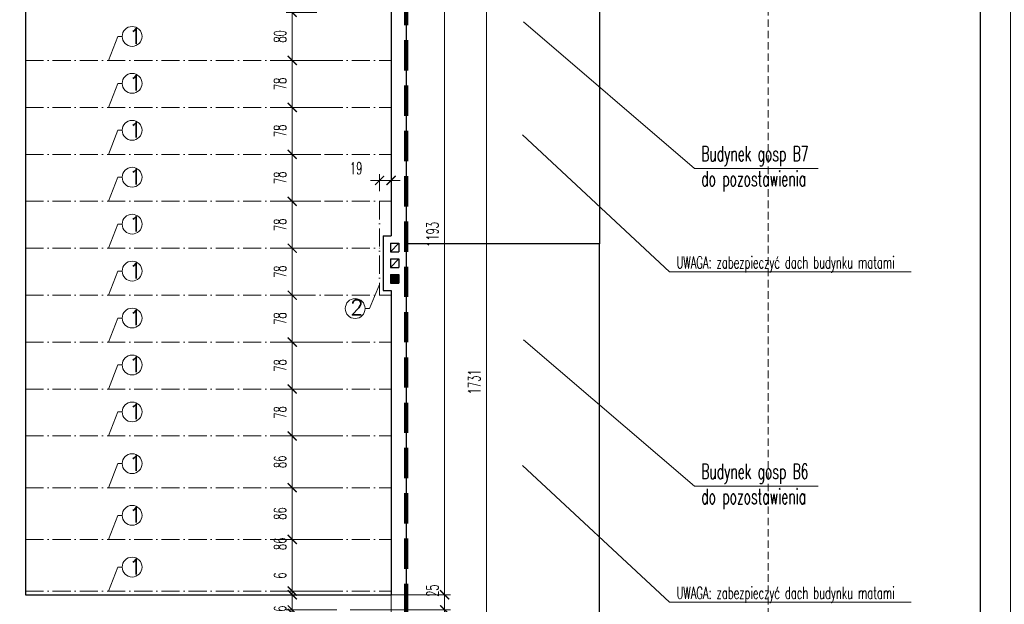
# Model space of a CAD drawing. Header units: millimetres. Extents: x 33311 to 435617, y -160714 to 185563.
# Tile 27 of 70: x 326250 to 342542, y -87834 to -78154. Entities that reach past the tile are written whole.
import ezdxf

# ---------------------------------------------------------------- set-up
doc = ezdxf.new("R2010")
doc.units = ezdxf.units.MM
doc.header["$MEASUREMENT"] = 0
doc.linetypes.add('ACAD_ISO10W100', pattern=[18, 12, -3, 0, -3])
doc.linetypes.add('HIDDEN2', pattern=[0.1875, 0.125, -0.0625])
doc.layers.get('Defpoints').update_dxf_attribs({"lineweight": 0})
for name, color, linetype, lineweight in [('[ 02przekrój istn', 42, 'Continuous', 30), ('[ 17granica', 172, 'HIDDEN2', 100), ('[ 18oś główna', 202, 'ACAD_ISO10W100', 13), ('[ 20ucięcie', 8, 'HIDDEN2', 13), ('[ 21kreskowanie', 9, 'Continuous', 13), ('[ 22wymiarowanie', 8, 'Continuous', 13), ('[ 23kota odnośnik', 1, 'Continuous', 13), ('[ 24ramka cienka', 1, 'Continuous', 13), ('[ 25ramka gruba', 4, 'Continuous', 30), ('[035 średnia', 2, 'Continuous', 30), ('[opisy2', 4, 'Continuous', 13), ('[opisy3', 2, 'Continuous', 30)]:
    doc.layers.add(name, color=color, linetype=linetype, lineweight=lineweight)
doc.styles.add('1.50d', font='simplex.shx', dxfattribs={"height": 250})
doc.styles.add('99.2', font='simplex.shx', dxfattribs={"width": 0.6, "height": 200})
doc.styles.add('99.3', font='simplex.shx', dxfattribs={"width": 0.6, "height": 250})
doc.dimstyles.new('100cm', dxfattribs={"dimtxt": 200, "dimasz": 150, "dimexe": 100, "dimexo": 300, "dimgap": 100, "dimtad": 1, "dimdec": 0, "dimlfac": 0.1, "dimzin": 11, "dimtxsty": '99.2', "dimblk": 'ARCHTICK', "dimcen": 1.5, "dimclrd": 256, "dimclre": 256, "dimclrt": 4, "dimadec": 0, "dimazin": 0, "dimtfac": 0.75, "dimtdec": 0, "dimtix": 1, "dimtmove": 2, "dimatfit": 3, "dimfxl": 1, "dimtolj": 1, "dimtzin": 11, "dimlwd": -1, "dimlwe": -1, "dimarcsym": 0})

# ---------------------------------------------------------------- blocks, each defined once
blk = doc.blocks.new('_ArchTick')
at = {"color": 0, "linetype": 'ByBlock', "const_width": 0.15, "flags": 128}
blk.add_lwpolyline([(-0.5, -0.5), (0.5, 0.5)], dxfattribs=at)
blk = doc.blocks.new('*D433')
at = {"layer": '[ 22wymiarowanie', "transparency": 16777216}
for p, q in [((331168, -78033), (330659, -78033)), ((330759, -78033), (330759, -78830)), ((331466, -78830), (330659, -78830))]:
    blk.add_line(p, q, dxfattribs=at)
at = {"layer": 'Defpoints', "color": 0, "transparency": 16777216}
for p in [(331468, -78033), (330759, -78830), (331766, -78830)]:
    blk.add_point(p, dxfattribs=at)
at = {"layer": '[ 22wymiarowanie', "transparency": 16777216, "xscale": 150, "yscale": 150, "zscale": 150}
for p, rotation in [((330759, -78033), 90), ((330759, -78830), 270)]:
    blk.add_blockref('_ArchTick', p, dxfattribs=dict(at, rotation=rotation))
at = {"layer": '[ 22wymiarowanie', "color": 4, "transparency": 16777216, "insert": (330559, -78431), "char_height": 200, "attachment_point": 5, "rotation": 90, "style": '99.2'}
blk.add_mtext('\\A1;\\H1x;\\W0.6;80', dxfattribs=at)
blk = doc.blocks.new('*D434')
at = {"layer": '[ 22wymiarowanie', "transparency": 16777216}
for p, q in [((331466, -78830), (330659, -78830)), ((330759, -78830), (330759, -79607)), ((331436, -79607), (330659, -79607))]:
    blk.add_line(p, q, dxfattribs=at)
at = {"layer": 'Defpoints', "color": 0, "transparency": 16777216}
for p in [(331766, -78830), (330759, -79607), (331736, -79607)]:
    blk.add_point(p, dxfattribs=at)
at = {"layer": '[ 22wymiarowanie', "transparency": 16777216, "xscale": 150, "yscale": 150, "zscale": 150}
for p, rotation in [((330759, -78830), 90), ((330759, -79607), 270)]:
    blk.add_blockref('_ArchTick', p, dxfattribs=dict(at, rotation=rotation))
at = {"layer": '[ 22wymiarowanie', "color": 4, "transparency": 16777216, "insert": (330559, -79218), "char_height": 200, "attachment_point": 5, "rotation": 90, "style": '99.2'}
blk.add_mtext('\\A1;\\H1x;\\W0.6;78', dxfattribs=at)
blk = doc.blocks.new('*D435')
at = {"layer": '[ 22wymiarowanie', "transparency": 16777216}
for p, q in [((331436, -79607), (330659, -79607)), ((330759, -79607), (330759, -80384)), ((331209, -80384), (330659, -80384))]:
    blk.add_line(p, q, dxfattribs=at)
at = {"layer": 'Defpoints', "color": 0, "transparency": 16777216}
for p in [(331736, -79607), (330759, -80384), (331509, -80384)]:
    blk.add_point(p, dxfattribs=at)
at = {"layer": '[ 22wymiarowanie', "transparency": 16777216, "xscale": 150, "yscale": 150, "zscale": 150}
for p, rotation in [((330759, -79607), 90), ((330759, -80384), 270)]:
    blk.add_blockref('_ArchTick', p, dxfattribs=dict(at, rotation=rotation))
at = {"layer": '[ 22wymiarowanie', "color": 4, "transparency": 16777216, "insert": (330559, -79996), "char_height": 200, "attachment_point": 5, "rotation": 90, "style": '99.2'}
blk.add_mtext('\\A1;\\H1x;\\W0.6;78', dxfattribs=at)
blk = doc.blocks.new('*D436')
at = {"layer": '[ 22wymiarowanie', "transparency": 16777216}
for p, q in [((331209, -80384), (330659, -80384)), ((330759, -80384), (330759, -81161)), ((331209, -81161), (330659, -81161))]:
    blk.add_line(p, q, dxfattribs=at)
at = {"layer": 'Defpoints', "color": 0, "transparency": 16777216}
for p in [(331509, -80384), (330759, -81161), (331509, -81161)]:
    blk.add_point(p, dxfattribs=at)
at = {"layer": '[ 22wymiarowanie', "transparency": 16777216, "xscale": 150, "yscale": 150, "zscale": 150}
for p, rotation in [((330759, -80384), 90), ((330759, -81161), 270)]:
    blk.add_blockref('_ArchTick', p, dxfattribs=dict(at, rotation=rotation))
at = {"layer": '[ 22wymiarowanie', "color": 4, "transparency": 16777216, "insert": (330559, -80773), "char_height": 200, "attachment_point": 5, "rotation": 90, "style": '99.2'}
blk.add_mtext('\\A1;\\H1x;\\W0.6;78', dxfattribs=at)
blk = doc.blocks.new('*D437')
at = {"layer": '[ 22wymiarowanie', "transparency": 16777216}
for p, q in [((331209, -81161), (330659, -81161)), ((330759, -81161), (330759, -81938)), ((331406, -81938), (330659, -81938))]:
    blk.add_line(p, q, dxfattribs=at)
at = {"layer": 'Defpoints', "color": 0, "transparency": 16777216}
for p in [(331509, -81161), (330759, -81938), (331706, -81938)]:
    blk.add_point(p, dxfattribs=at)
at = {"layer": '[ 22wymiarowanie', "transparency": 16777216, "xscale": 150, "yscale": 150, "zscale": 150}
for p, rotation in [((330759, -81161), 90), ((330759, -81938), 270)]:
    blk.add_blockref('_ArchTick', p, dxfattribs=dict(at, rotation=rotation))
at = {"layer": '[ 22wymiarowanie', "color": 4, "transparency": 16777216, "insert": (330559, -81550), "char_height": 200, "attachment_point": 5, "rotation": 90, "style": '99.2'}
blk.add_mtext('\\A1;\\H1x;\\W0.6;78', dxfattribs=at)
blk = doc.blocks.new('*D438')
at = {"layer": '[ 22wymiarowanie', "transparency": 16777216}
for p, q in [((331406, -81938), (330659, -81938)), ((330759, -81938), (330759, -82716)), ((331132, -82716), (330659, -82716))]:
    blk.add_line(p, q, dxfattribs=at)
at = {"layer": 'Defpoints', "color": 0, "transparency": 16777216}
for p in [(331706, -81938), (330759, -82716), (331432, -82716)]:
    blk.add_point(p, dxfattribs=at)
at = {"layer": '[ 22wymiarowanie', "transparency": 16777216, "xscale": 150, "yscale": 150, "zscale": 150}
for p, rotation in [((330759, -81938), 90), ((330759, -82716), 270)]:
    blk.add_blockref('_ArchTick', p, dxfattribs=dict(at, rotation=rotation))
at = {"layer": '[ 22wymiarowanie', "color": 4, "transparency": 16777216, "insert": (330559, -82327), "char_height": 200, "attachment_point": 5, "rotation": 90, "style": '99.2'}
blk.add_mtext('\\A1;\\H1x;\\W0.6;78', dxfattribs=at)
blk = doc.blocks.new('*D439')
at = {"layer": '[ 22wymiarowanie', "transparency": 16777216}
for p, q in [((331132, -82716), (330659, -82716)), ((330759, -82716), (330759, -83493)), ((331543, -83493), (330659, -83493))]:
    blk.add_line(p, q, dxfattribs=at)
at = {"layer": 'Defpoints', "color": 0, "transparency": 16777216}
for p in [(331432, -82716), (330759, -83493), (331843, -83493)]:
    blk.add_point(p, dxfattribs=at)
at = {"layer": '[ 22wymiarowanie', "transparency": 16777216, "xscale": 150, "yscale": 150, "zscale": 150}
for p, rotation in [((330759, -82716), 90), ((330759, -83493), 270)]:
    blk.add_blockref('_ArchTick', p, dxfattribs=dict(at, rotation=rotation))
at = {"layer": '[ 22wymiarowanie', "color": 4, "transparency": 16777216, "insert": (330559, -83104), "char_height": 200, "attachment_point": 5, "rotation": 90, "style": '99.2'}
blk.add_mtext('\\A1;\\H1x;\\W0.6;78', dxfattribs=at)
blk = doc.blocks.new('*D440')
at = {"layer": '[ 22wymiarowanie', "transparency": 16777216}
for p, q in [((331543, -83493), (330659, -83493)), ((330759, -83493), (330759, -84270)), ((331591, -84270), (330659, -84270))]:
    blk.add_line(p, q, dxfattribs=at)
at = {"layer": 'Defpoints', "color": 0, "transparency": 16777216}
for p in [(331843, -83493), (330759, -84270), (331891, -84270)]:
    blk.add_point(p, dxfattribs=at)
at = {"layer": '[ 22wymiarowanie', "transparency": 16777216, "xscale": 150, "yscale": 150, "zscale": 150}
for p, rotation in [((330759, -83493), 90), ((330759, -84270), 270)]:
    blk.add_blockref('_ArchTick', p, dxfattribs=dict(at, rotation=rotation))
at = {"layer": '[ 22wymiarowanie', "color": 4, "transparency": 16777216, "insert": (330559, -83881), "char_height": 200, "attachment_point": 5, "rotation": 90, "style": '99.2'}
blk.add_mtext('\\A1;\\H1x;\\W0.6;78', dxfattribs=at)
blk = doc.blocks.new('*D441')
at = {"layer": '[ 22wymiarowanie', "transparency": 16777216}
for p, q in [((331591, -84270), (330659, -84270)), ((330759, -84270), (330759, -85047)), ((331516, -85047), (330659, -85047))]:
    blk.add_line(p, q, dxfattribs=at)
at = {"layer": 'Defpoints', "color": 0, "transparency": 16777216}
for p in [(331891, -84270), (330759, -85047), (331816, -85047)]:
    blk.add_point(p, dxfattribs=at)
at = {"layer": '[ 22wymiarowanie', "transparency": 16777216, "xscale": 150, "yscale": 150, "zscale": 150}
for p, rotation in [((330759, -84270), 90), ((330759, -85047), 270)]:
    blk.add_blockref('_ArchTick', p, dxfattribs=dict(at, rotation=rotation))
at = {"layer": '[ 22wymiarowanie', "color": 4, "transparency": 16777216, "insert": (330559, -84658), "char_height": 200, "attachment_point": 5, "rotation": 90, "style": '99.2'}
blk.add_mtext('\\A1;\\H1x;\\W0.6;78', dxfattribs=at)
blk = doc.blocks.new('*D442')
at = {"layer": '[ 22wymiarowanie', "transparency": 16777216}
for p, q in [((331516, -85047), (330659, -85047)), ((330759, -85047), (330759, -85903)), ((331466, -85903), (330659, -85903))]:
    blk.add_line(p, q, dxfattribs=at)
at = {"layer": 'Defpoints', "color": 0, "transparency": 16777216}
for p in [(331816, -85047), (330759, -85903), (331766, -85903)]:
    blk.add_point(p, dxfattribs=at)
at = {"layer": '[ 22wymiarowanie', "transparency": 16777216, "xscale": 150, "yscale": 150, "zscale": 150}
for p, rotation in [((330759, -85047), 90), ((330759, -85903), 270)]:
    blk.add_blockref('_ArchTick', p, dxfattribs=dict(at, rotation=rotation))
at = {"layer": '[ 22wymiarowanie', "color": 4, "transparency": 16777216, "insert": (330559, -85475), "char_height": 200, "attachment_point": 5, "rotation": 90, "style": '99.2'}
blk.add_mtext('\\A1;\\H1x;\\W0.6;86', dxfattribs=at)
blk = doc.blocks.new('*D443')
at = {"layer": '[ 22wymiarowanie', "transparency": 16777216}
for p, q in [((331466, -85903), (330659, -85903)), ((330759, -85903), (330759, -86760)), ((331476, -86760), (330659, -86760))]:
    blk.add_line(p, q, dxfattribs=at)
at = {"layer": 'Defpoints', "color": 0, "transparency": 16777216}
for p in [(331766, -85903), (330759, -86760), (331776, -86760)]:
    blk.add_point(p, dxfattribs=at)
at = {"layer": '[ 22wymiarowanie', "transparency": 16777216, "xscale": 150, "yscale": 150, "zscale": 150}
for p, rotation in [((330759, -85903), 90), ((330759, -86760), 270)]:
    blk.add_blockref('_ArchTick', p, dxfattribs=dict(at, rotation=rotation))
at = {"layer": '[ 22wymiarowanie', "color": 4, "transparency": 16777216, "insert": (330559, -86331), "char_height": 200, "attachment_point": 5, "rotation": 90, "style": '99.2'}
blk.add_mtext('\\A1;\\H1x;\\W0.6;86', dxfattribs=at)
blk = doc.blocks.new('*D444')
at = {"layer": '[ 22wymiarowanie', "transparency": 16777216}
for p, q in [((331476, -86760), (330659, -86760)), ((330759, -86760), (330759, -87616)), ((331484, -87616), (330659, -87616))]:
    blk.add_line(p, q, dxfattribs=at)
at = {"layer": 'Defpoints', "color": 0, "transparency": 16777216}
for p in [(331776, -86760), (330759, -87616), (331784, -87616)]:
    blk.add_point(p, dxfattribs=at)
at = {"layer": '[ 22wymiarowanie', "transparency": 16777216, "xscale": 150, "yscale": 150, "zscale": 150}
for p, rotation in [((330759, -86760), 90), ((330759, -87616), 270)]:
    blk.add_blockref('_ArchTick', p, dxfattribs=dict(at, rotation=rotation))
at = {"layer": '[ 22wymiarowanie', "color": 4, "transparency": 16777216, "insert": (330559, -86833), "char_height": 200, "attachment_point": 5, "rotation": 90, "style": '99.2'}
blk.add_mtext('\\A1;\\H1x;\\W0.6;86', dxfattribs=at)
blk = doc.blocks.new('*D445')
at = {"layer": '[ 22wymiarowanie', "transparency": 16777216}
for p, q in [((330759, -87616), (330759, -87466)), ((331484, -87616), (330659, -87616)), ((330759, -87616), (330759, -87676)), ((331484, -87676), (330659, -87676)), ((330759, -87676), (330759, -87826))]:
    blk.add_line(p, q, dxfattribs=at)
at = {"layer": 'Defpoints', "color": 0, "transparency": 16777216}
for p in [(331784, -87616), (330759, -87676), (331784, -87676)]:
    blk.add_point(p, dxfattribs=at)
at = {"layer": '[ 22wymiarowanie', "transparency": 16777216, "xscale": 150, "yscale": 150, "zscale": 150}
for p, rotation in [((330759, -87616), 270), ((330759, -87676), 90)]:
    blk.add_blockref('_ArchTick', p, dxfattribs=dict(at, rotation=rotation))
at = {"layer": '[ 22wymiarowanie', "color": 4, "transparency": 16777216, "insert": (330559, -87358), "char_height": 200, "attachment_point": 5, "rotation": 90, "style": '99.2'}
blk.add_mtext('\\A1;\\H1x;\\W0.6;6', dxfattribs=at)
blk = doc.blocks.new('*D446')
at = {"layer": '[ 22wymiarowanie', "transparency": 16777216}
for p, q in [((330759, -87926), (330759, -87776)), ((331495, -87926), (330659, -87926)), ((330759, -87926), (330759, -87986)), ((331495, -87986), (330659, -87986)), ((330759, -87986), (330759, -88136))]:
    blk.add_line(p, q, dxfattribs=at)
at = {"layer": 'Defpoints', "color": 0, "transparency": 16777216}
for p in [(331795, -87926), (330759, -87986), (331795, -87986)]:
    blk.add_point(p, dxfattribs=at)
at = {"layer": '[ 22wymiarowanie', "transparency": 16777216, "xscale": 150, "yscale": 150, "zscale": 150}
for p, rotation in [((330759, -87926), 270), ((330759, -87986), 90)]:
    blk.add_blockref('_ArchTick', p, dxfattribs=dict(at, rotation=rotation))
at = {"layer": '[ 22wymiarowanie', "color": 4, "transparency": 16777216, "insert": (330559, -87906), "char_height": 200, "attachment_point": 5, "rotation": 90, "style": '99.2'}
blk.add_mtext('\\A1;\\H1x;\\W0.6;6', dxfattribs=at)
blk = doc.blocks.new('*D461')
at = {"layer": '[ 22wymiarowanie', "transparency": 16777216}
for p, q in [((332205, -80992), (332205, -80715)), ((332395, -80992), (332395, -80715)), ((332205, -80815), (332055, -80815)), ((332205, -80815), (332395, -80815)), ((332395, -80815), (332545, -80815))]:
    blk.add_line(p, q, dxfattribs=at)
at = {"layer": 'Defpoints', "color": 0, "transparency": 16777216}
for p in [(332395, -80815), (332205, -81292), (332395, -81292)]:
    blk.add_point(p, dxfattribs=at)
at = {"layer": '[ 22wymiarowanie', "transparency": 16777216, "xscale": 150, "yscale": 150, "zscale": 150}
blk.add_blockref('_ArchTick', (332205, -80815), dxfattribs=at)
at = {"layer": '[ 22wymiarowanie', "transparency": 16777216, "xscale": 150, "yscale": 150, "zscale": 150, "rotation": 180}
blk.add_blockref('_ArchTick', (332395, -80815), dxfattribs=at)
at = {"layer": '[ 22wymiarowanie', "color": 4, "transparency": 16777216, "insert": (331816, -80615), "char_height": 200, "attachment_point": 5, "style": '99.2'}
blk.add_mtext('\\A1;\\H1x;\\W0.6;19', dxfattribs=at)
blk = doc.blocks.new('*D475')
at = {"layer": '[ 22wymiarowanie', "transparency": 16777216}
for p, q in [((332395, -87349), (332395, -93619)), ((326345, -89139), (326345, -93619)), ((326345, -93519), (332395, -93519))]:
    blk.add_line(p, q, dxfattribs=at)
at = {"layer": 'Defpoints', "color": 0, "transparency": 16777216}
for p in [(332395, -87049), (326345, -88839), (332395, -93519)]:
    blk.add_point(p, dxfattribs=at)
at = {"layer": '[ 22wymiarowanie', "transparency": 16777216, "xscale": 150, "yscale": 150, "zscale": 150, "rotation": 180}
blk.add_blockref('_ArchTick', (326345, -93519), dxfattribs=at)
at = {"layer": '[ 22wymiarowanie', "transparency": 16777216, "xscale": 150, "yscale": 150, "zscale": 150}
blk.add_blockref('_ArchTick', (332395, -93519), dxfattribs=at)
at = {"layer": '[ 22wymiarowanie', "color": 4, "transparency": 16777216, "insert": (329370, -93319), "char_height": 200, "attachment_point": 5, "style": '99.2'}
blk.add_mtext('\\A1;\\H1x;\\W0.6;605', dxfattribs=at)
blk = doc.blocks.new('*D476')
at = {"layer": '[ 22wymiarowanie', "transparency": 16777216}
for p, q in [((332395, -87349), (332395, -93619)), ((332645, -87359), (332645, -93619)), ((332395, -93519), (332245, -93519)), ((332395, -93519), (332645, -93519)), ((332645, -93519), (332795, -93519))]:
    blk.add_line(p, q, dxfattribs=at)
at = {"layer": 'Defpoints', "color": 0, "transparency": 16777216}
for p in [(332395, -87049), (332645, -87059), (332645, -93519)]:
    blk.add_point(p, dxfattribs=at)
at = {"layer": '[ 22wymiarowanie', "transparency": 16777216, "xscale": 150, "yscale": 150, "zscale": 150}
blk.add_blockref('_ArchTick', (332395, -93519), dxfattribs=at)
at = {"layer": '[ 22wymiarowanie', "transparency": 16777216, "xscale": 150, "yscale": 150, "zscale": 150, "rotation": 180}
blk.add_blockref('_ArchTick', (332645, -93519), dxfattribs=at)
at = {"layer": '[ 22wymiarowanie', "color": 4, "transparency": 16777216, "insert": (332326, -93319), "char_height": 200, "attachment_point": 5, "style": '99.2'}
blk.add_mtext('\\A1;\\H1x;\\W0.6;25', dxfattribs=at)
blk = doc.blocks.new('*D482')
at = {"layer": '[ 22wymiarowanie', "transparency": 16777216}
for p, q in [((332213, -75746), (333380, -75746)), ((333280, -75746), (333280, -87676)), ((331941, -87676), (333380, -87676))]:
    blk.add_line(p, q, dxfattribs=at)
at = {"layer": 'Defpoints', "color": 0, "transparency": 16777216}
for p in [(331913, -75746), (331641, -87676), (333280, -87676)]:
    blk.add_point(p, dxfattribs=at)
at = {"layer": '[ 22wymiarowanie', "transparency": 16777216, "xscale": 150, "yscale": 150, "zscale": 150}
for p, rotation in [((333280, -75746), 90), ((333280, -87676), 270)]:
    blk.add_blockref('_ArchTick', p, dxfattribs=dict(at, rotation=rotation))
at = {"layer": '[ 22wymiarowanie', "color": 4, "transparency": 16777216, "insert": (333080, -81711), "char_height": 200, "attachment_point": 5, "rotation": 90, "style": '99.2'}
blk.add_mtext('\\A1;\\H1x;\\W0.6;1193', dxfattribs=at)
blk = doc.blocks.new('*D483')
at = {"layer": '[ 22wymiarowanie', "transparency": 16777216}
for p, q in [((333280, -87676), (333280, -87526)), ((331941, -87676), (333380, -87676)), ((333280, -87676), (333280, -87926)), ((331718, -87926), (333380, -87926)), ((333280, -87926), (333280, -88076))]:
    blk.add_line(p, q, dxfattribs=at)
at = {"layer": 'Defpoints', "color": 0, "transparency": 16777216}
for p in [(331641, -87676), (331418, -87926), (333280, -87926)]:
    blk.add_point(p, dxfattribs=at)
at = {"layer": '[ 22wymiarowanie', "transparency": 16777216, "xscale": 150, "yscale": 150, "zscale": 150}
for p, rotation in [((333280, -87676), 270), ((333280, -87926), 90)]:
    blk.add_blockref('_ArchTick', p, dxfattribs=dict(at, rotation=rotation))
at = {"layer": '[ 22wymiarowanie', "color": 4, "transparency": 16777216, "insert": (333080, -87608), "char_height": 200, "attachment_point": 5, "rotation": 90, "style": '99.2'}
blk.add_mtext('\\A1;\\H1x;\\W0.6;25', dxfattribs=at)
blk = doc.blocks.new('*D486')
at = {"layer": '[ 22wymiarowanie', "transparency": 16777216}
for p, q in [((331954, -75496), (334072, -75496)), ((333972, -92806), (333972, -75496)), ((332802, -92806), (334072, -92806))]:
    blk.add_line(p, q, dxfattribs=at)
at = {"layer": 'Defpoints', "color": 0, "transparency": 16777216}
for p in [(331654, -75496), (333972, -75496), (332502, -92806)]:
    blk.add_point(p, dxfattribs=at)
at = {"layer": '[ 22wymiarowanie', "transparency": 16777216, "xscale": 150, "yscale": 150, "zscale": 150}
for p, rotation in [((333972, -75496), 90), ((333972, -92806), 270)]:
    blk.add_blockref('_ArchTick', p, dxfattribs=dict(at, rotation=rotation))
at = {"layer": '[ 22wymiarowanie', "color": 4, "transparency": 16777216, "insert": (333772, -84151), "char_height": 200, "attachment_point": 5, "rotation": 90, "style": '99.2'}
blk.add_mtext('\\A1;\\H1x;\\W0.6;1731', dxfattribs=at)

msp = doc.modelspace()

# ---------------------------------------------------------------- hatches: boundary and pattern name
at = {"layer": '[ 02przekrój istn', "linetype": 'Continuous'}
msp.add_hatch(color=256, dxfattribs=at).paths.add_polyline_path([(332524.54, -82375.92), (332384.54, -82375.92), (332384.54, -82515.92), (332524.54, -82515.92)], flags=17)
at = {"layer": '[ 21kreskowanie'}
h = msp.add_hatch(dxfattribs=at)
h.set_pattern_fill('HATCH', color=256, style=0, pattern_type=2)
h.set_pattern_definition([])
h.paths.add_polyline_path([(330678.57, -75544.97), (330678.57, -75495.92), (332644.54, -75495.92), (332644.54, -92805.92), (326094.54, -92805.92), (326094.54, -87925.92), (322294.54, -87925.92), (322294.54, -85925.92), (318994.54, -85925.92), (318994.54, -92355.92), (310714.54, -92355.92), (310714.54, -76755.92), (311974.54, -75495.92), (330438.57, -75495.92), (330438.57, -75544.97)], flags=9)
h.paths.add_polyline_path([(332524.54, -82115.92), (332384.54, -82115.92), (332384.54, -82255.92), (332524.54, -82255.92)])
h.paths.add_polyline_path([(332384.54, -82515.92), (332524.54, -82515.92), (332524.54, -82375.92), (332384.54, -82375.92)])
h.paths.add_polyline_path([(332524.54, -81855.92), (332384.54, -81855.92), (332384.54, -81995.92), (332524.54, -81995.92)])
h.paths.add_polyline_path([(314664.54, -85575.92), (314664.54, -85715.92), (314804.54, -85715.92), (314804.54, -85575.92)])
h.paths.add_polyline_path([(315064.54, -85715.92), (315064.54, -85575.92), (314924.54, -85575.92), (314924.54, -85715.92)])
h.paths.add_polyline_path([(314154.54, -91975.92), (314154.54, -92115.92), (314294.54, -92115.92), (314294.54, -91975.92)])
h.paths.add_polyline_path([(314554.54, -92115.92), (314554.54, -91975.92), (314414.54, -91975.92), (314414.54, -92115.92)])
h.paths.add_polyline_path([(324384.54, -87685.92), (324384.54, -87545.92), (324244.54, -87545.92), (324244.54, -87685.92)])
h.paths.add_polyline_path([(325724.54, -81425.92), (325724.54, -81925.92), (326224.54, -81925.92), (326224.54, -81425.92)])
h.paths.add_polyline_path([(311874.22, -85925.92), (311874.22, -85870.68), (311634.22, -85870.68), (311634.22, -85925.92), (310964.54, -85925.92), (310964.54, -92105.92), (314034.54, -92105.92), (314034.54, -91855.92), (314674.54, -91855.92), (314674.54, -92105.92), (315494.54, -92105.92), (315494.54, -85925.92)], flags=9)
h.paths.add_polyline_path([(316496.87, -85925.92), (316496.87, -85870.68), (316256.87, -85870.68), (316256.87, -85925.92), (315744.54, -85925.92), (315744.54, -92105.92), (318744.54, -92105.92), (318744.54, -85925.92)], flags=9)
h.paths.add_polyline_path([(330678.57, -87925.92), (330678.57, -87848.53), (330438.57, -87848.53), (330438.57, -87925.92), (326344.54, -87925.92), (326344.54, -92555.92), (332394.54, -92555.92), (332394.54, -87925.92)], flags=9)
h.paths.add_polyline_path([(322544.54, -86916.05), (322489.3, -86916.05), (322489.3, -87156.05), (322544.54, -87156.05), (322544.54, -87675.92), (324124.54, -87675.92), (324124.54, -87425.92), (324504.54, -87425.92), (324504.54, -87675.92), (326094.54, -87675.92), (326094.54, -85925.92), (322544.54, -85925.92)], flags=9)
h.paths.add_polyline_path([(332160.01, -75745.92), (332160.01, -75611.83), (331281.44, -75611.83), (331281.44, -75745.92), (326344.54, -75745.92), (326344.54, -87675.92), (332394.54, -87675.92), (332394.54, -82635.92), (332264.54, -82635.92), (332264.54, -81735.92), (332394.54, -81735.92), (332394.54, -75745.92)], flags=9)
h.paths.add_polyline_path([(313723.71, -75745.92), (313723.71, -75611.83), (312845.14, -75611.83), (312845.14, -75745.92), (312078.09, -75745.92), (310964.54, -76859.47), (310964.54, -85675.92), (314224.54, -85675.92), (314224.54, -85455.92), (315184.54, -85455.92), (315184.54, -85675.92), (326094.54, -85675.92), (326094.54, -82575.92), (325604.54, -82575.92), (325604.54, -81305.92), (326094.54, -81305.92), (326094.54, -78875.4), (326149.78, -78875.4), (326149.78, -78635.4), (326094.54, -78635.4), (326094.54, -75745.92)], flags=9)

# ---------------------------------------------------------------- linework, layer by layer
at = {"layer": '[ 02przekrój istn'}
for p, q in [((332644.54, -75495.92), (332644.54, -92805.92)), ((326344.54, -75745.92), (326344.54, -85925.92)), ((332394.54, -75745.92), (332394.54, -81735.92)), ((332264.54, -81735.92), (332264.54, -82635.92)), ((332264.54, -81735.92), (332394.54, -81735.92)), ((332384.54, -81855.92), (332384.54, -81995.92)), ((332384.54, -81855.92), (332524.54, -81855.92)), ((332384.54, -81995.92), (332524.54, -81855.92)), ((332524.54, -81855.92), (332524.54, -81995.92)), ((332384.54, -81995.92), (332524.54, -81995.92)), ((332384.54, -82115.92), (332384.54, -82255.92)), ((332384.54, -82115.92), (332524.54, -82115.92)), ((332384.54, -82255.92), (332524.54, -82115.92)), ((332384.54, -82255.92), (332524.54, -82255.92)), ((332524.54, -82115.92), (332524.54, -82255.92)), ((332384.54, -82375.92), (332384.54, -82515.92)), ((332384.54, -82375.92), (332524.54, -82375.92)), ((332524.54, -82375.92), (332524.54, -82515.92)), ((332384.54, -82515.92), (332524.54, -82515.92)), ((332264.54, -82635.92), (332394.54, -82635.92)), ((332394.54, -82635.92), (332394.54, -87675.92)), ((326344.54, -85925.92), (326344.54, -87675.92)), ((326344.54, -87675.92), (332394.54, -87675.92))]:
    msp.add_line(p, q, dxfattribs=at)
at = {"layer": '[ 17granica', "ltscale": 4000, "elevation": 0}
msp.add_lwpolyline([(310623.62, -94581.08), (310714.54, -92355.92), (310714.54, -76755.92), (311817.87, -75495.92), (332644.54, -75495.92), (332644.54, -94581.08)], dxfattribs=at)
at = {"layer": '[ 18oś główna', "color": 204, "linetype": 'ACAD_ISO10W100', "ltscale": 25}
for p, q in [((326344.54, -78829.85), (332394.54, -78829.85)), ((326344.54, -79606.98), (332394.54, -79606.98)), ((326344.54, -80384.12), (332394.54, -80384.12)), ((326344.54, -81161.25), (332394.54, -81161.25)), ((332204.54, -81161.25), (332204.54, -82715.52)), ((326344.54, -81938.38), (332204.54, -81938.38)), ((326344.54, -82715.52), (332394.54, -82715.52)), ((326344.54, -83492.65), (332394.54, -83492.65)), ((326344.54, -84269.79), (332394.54, -84269.79)), ((326344.54, -85046.92), (332394.54, -85046.92)), ((326344.54, -85903.25), (332394.54, -85903.25)), ((326344.54, -86759.59), (332394.54, -86759.59)), ((326344.54, -87615.92), (332394.54, -87615.92))]:
    msp.add_line(p, q, dxfattribs=at)
at = {"layer": '[ 20ucięcie', "linetype": 'HIDDEN2', "ltscale": 1000}
msp.add_line((338633.95, -73462.83), (338633.95, -94581.08), dxfattribs=at)
at = {"layer": '[ 23kota odnośnik'}
for p, q in [((327872.24, -78431.82), (327719.25, -78829.85)), ((327945.55, -78431.82), (327872.24, -78431.82)), ((327872.24, -79208.95), (327719.25, -79606.98)), ((327945.55, -79208.95), (327872.24, -79208.95)), ((327872.24, -79986.09), (327719.25, -80384.12)), ((327945.55, -79986.09), (327872.24, -79986.09)), ((327872.24, -80763.22), (327719.25, -81161.25)), ((327945.55, -80763.22), (327872.24, -80763.22)), ((327872.24, -81540.36), (327719.25, -81938.38)), ((327945.55, -81540.36), (327872.24, -81540.36)), ((327872.24, -82317.49), (327719.25, -82715.52)), ((327945.55, -82317.49), (327872.24, -82317.49)), ((332038.12, -82937.14), (332204.54, -82541.84)), ((332038.12, -82937.14), (331964.81, -82937.14)), ((327872.24, -83094.62), (327719.25, -83492.65)), ((327945.55, -83094.62), (327872.24, -83094.62)), ((327872.24, -83871.76), (327719.25, -84269.79)), ((327945.55, -83871.76), (327872.24, -83871.76)), ((327872.24, -84648.89), (327719.25, -85046.92)), ((327945.55, -84648.89), (327872.24, -84648.89)), ((327872.24, -85505.23), (327719.25, -85903.25)), ((327945.55, -85505.23), (327872.24, -85505.23)), ((327872.24, -86361.56), (327719.25, -86759.59)), ((327945.55, -86361.56), (327872.24, -86361.56)), ((327872.24, -87217.89), (327719.25, -87615.92)), ((327945.55, -87217.89), (327872.24, -87217.89))]:
    msp.add_line(p, q, dxfattribs=at)
at = {"layer": '[ 23kota odnośnik', "extrusion": (-4.19285e-17, 0.997989, 0.063383), "elevation": -78035.52, "flags": 128}
msp.add_lwpolyline([(-339464.5, 43255.19), (-337414.49, 43255.19), (-334587.93, 4956.11)], dxfattribs=at)
at = {"layer": '[ 23kota odnośnik', "elevation": 38222.08, "flags": 128}
for points in [[(341002.91, -82327.84), (337002.91, -82327.84), (334570.97, -80061.83)], [(341002.91, -87799.34), (337002.91, -87799.34), (334570.97, -85533.33)]]:
    msp.add_lwpolyline(points, dxfattribs=at)
at = {"layer": '[ 23kota odnośnik', "extrusion": (1.00628e-16, 0.997989, 0.063383), "elevation": -83285.39, "flags": 128}
msp.add_lwpolyline([(-339464.5, 43588.62), (-337414.49, 43588.62), (-334587.93, 5289.53)], dxfattribs=at)
at = {"layer": '[ 23kota odnośnik'}
for centre in [(328109.75, -78431.82), (328109.75, -79208.95), (328109.75, -79986.09), (328109.75, -80763.22), (328109.75, -81540.36), (328109.75, -82317.49), (331800.6, -82937.14), (328109.75, -83094.62), (328109.75, -83871.76), (328109.75, -84648.89), (328109.75, -85505.23), (328109.75, -86361.56), (328109.75, -87217.89)]:
    msp.add_circle(centre, 164.21, dxfattribs=at)
at = {"layer": '[ 24ramka cienka', "ltscale": 2}
msp.add_3dface([(342644.54, -101313.79), (300644.54, -101313.79), (300644.54, -71613.79), (342644.54, -71613.79)], dxfattribs=at)
at = {"layer": '[ 25ramka gruba', "ltscale": 2}
for points in [[(303144.54, -72113.79), (342144.54, -72113.79), (342144.54, -100813.79), (303144.54, -100813.79)], [(342144.54, -100813.79), (303144.54, -100813.79), (303144.54, -72113.79), (342144.54, -72113.79)]]:
    msp.add_3dface(points, dxfattribs=at)
at = {"layer": '[035 średnia', "linetype": 'Continuous'}
for p, q in [((335844.54, -75495.92), (335844.54, -81865.92)), ((335844.54, -81865.92), (332644.54, -81865.92)), ((335844.54, -88515.92), (335844.54, -81865.92))]:
    msp.add_line(p, q, dxfattribs=at)

# ---------------------------------------------------------------- texts
at = {"layer": '[opisy2', "linetype": 'Continuous', "char_height": 250, "width": 205.9874, "attachment_point": 1, "style": '1.50d'}
for s, insert in [('1', (328056.29, -78302.29)), ('1', (328056.29, -79079.43)), ('1', (328056.29, -79856.56)), ('1', (328056.29, -80633.7)), ('1', (328056.29, -81410.83)), ('1', (328056.29, -82187.96)), ('2', (331720.32, -82793.59)), ('1', (328056.29, -82965.1)), ('1', (328056.29, -83742.23)), ('1', (328056.29, -84519.37)), ('1', (328056.29, -85375.7)), ('1', (328056.29, -86232.03)), ('1', (328056.29, -87088.37))]:
    msp.add_mtext(s, dxfattribs=dict(at, insert=insert))
at = {"layer": '[opisy2', "linetype": 'Continuous', "char_height": 200, "attachment_point": 1, "style": '99.2'}
for insert in [(337117.66, -82073.38, 38222.08), (337117.66, -87544.88, 38222.08)]:
    msp.add_mtext('\\pt1800;\\H1x;\\W0.6;UWAGA: zabezpieczyć dach budynku matami', dxfattribs=dict(at, insert=insert))
at = {"layer": '[opisy3', "linetype": 'Continuous', "char_height": 250, "attachment_point": 1, "style": '99.3'}
for s, insert in [('\\H1x;\\W0.6;Budynek gosp B7\\Pdo pozostawienia', (337526.85, -80246.8, 38222.08)), ('\\H1x;\\W0.6;Budynek gosp B6\\Pdo pozostawienia', (337526.85, -85507.24, 38222.08))]:
    msp.add_mtext(s, dxfattribs=dict(at, insert=insert))

# ---------------------------------------------------------------- dimensions: what is measured, and where the dimension line sits
at = {"layer": '[ 22wymiarowanie'}
for base, p1, p2, angle, picture, middle in [((333972.06, -75495.92), (332502.37, -92805.92), (331654.1, -75495.92), 90, '*D486', (333772.06, -84150.92)), ((333280.15, -87675.92), (331912.63, -75745.92), (331641.16, -87675.92), 270, '*D482', (333080.15, -81710.92)), ((330758.57, -78829.85), (331467.55, -78033.05), (331765.72, -78829.85), 270, '*D433', (330558.57, -78431.45)), ((330758.57, -79606.98), (331765.72, -78829.85), (331735.91, -79606.98), 270, '*D434', (330558.57, -79218.42)), ((330758.57, -80384.12), (331735.91, -79606.98), (331509.3, -80384.12), 270, '*D435', (330558.57, -79995.55)), ((330758.57, -81161.25), (331509.3, -80384.12), (331509.3, -81161.25), 270, '*D436', (330558.57, -80772.68)), ((330758.57, -81938.38), (331509.3, -81161.25), (331706.18, -81938.38), 270, '*D437', (330558.57, -81549.82)), ((330758.57, -82715.52), (331706.18, -81938.38), (331431.78, -82715.52), 270, '*D438', (330558.57, -82326.95)), ((330758.57, -83492.65), (331431.78, -82715.52), (331843.25, -83492.65), 270, '*D439', (330558.57, -83104.09)), ((330758.57, -84269.79), (331843.25, -83492.65), (331890.9, -84269.79), 270, '*D440', (330558.57, -83881.22)), ((330758.57, -85046.92), (331890.9, -84269.79), (331816.18, -85046.92), 270, '*D441', (330558.57, -84658.35)), ((330758.57, -85903.25), (331816.18, -85046.92), (331766.3, -85903.25), 270, '*D442', (330558.57, -85475.09)), ((330758.57, -86759.59), (331766.3, -85903.25), (331776.3, -86759.59), 270, '*D443', (330558.57, -86331.42))]:
    dim = msp.add_linear_dim(base=base, p1=p1, p2=p2, angle=angle, text='\\H1x;\\W0.6;<>', dimstyle='100cm', override={"dimatfit": 1}, dxfattribs=at)
    dim.commit()
    dim.dimension.update_dxf_attribs({"geometry": picture, "text_midpoint": middle})
for base, p1, p2, picture, middle in [((332394.54, -80814.68), (332204.54, -81291.73), (332394.54, -81291.73), '*D461', (331815.97, -80614.68)), ((332644.54, -93519.25), (332394.54, -87048.83), (332644.54, -87059.28), '*D476', (332326.2, -93319.25))]:
    dim = msp.add_linear_dim(base=base, p1=p1, p2=p2, text='\\H1x;\\W0.6;<>', dimstyle='100cm', override={"dimatfit": 1}, dxfattribs=at)
    dim.commit()
    dim.dimension.update_dxf_attribs({"geometry": picture, "text_midpoint": middle, "dimtype": 160})
for base, p1, p2, picture, middle in [((330758.57, -87615.92), (331776.3, -86759.59), (331783.86, -87615.92), '*D444', (330558.57, -86833.44)), ((330758.57, -87675.92), (331783.86, -87615.92), (331783.86, -87675.92), '*D445', (330558.57, -87357.83)), ((333280.15, -87925.92), (331641.16, -87675.92), (331417.58, -87925.92), '*D483', (333080.15, -87607.59)), ((330758.57, -87985.92), (331794.58, -87925.92), (331794.58, -87985.92), '*D446', (330558.57, -87905.67))]:
    dim = msp.add_linear_dim(base=base, p1=p1, p2=p2, angle=270, text='\\H1x;\\W0.6;<>', dimstyle='100cm', override={"dimatfit": 1}, dxfattribs=at)
    dim.commit()
    dim.dimension.update_dxf_attribs({"geometry": picture, "text_midpoint": middle, "dimtype": 160})
dim = msp.add_linear_dim(base=(332394.54, -93519.25), p1=(326344.54, -88838.62), p2=(332394.54, -87048.83), text='\\H1x;\\W0.6;<>', dimstyle='100cm', override={"dimatfit": 1}, dxfattribs=at)
dim.commit()
dim.dimension.update_dxf_attribs({"geometry": '*D475', "text_midpoint": (329369.54, -93319.25)})

doc.saveas('drawing.dxf')
